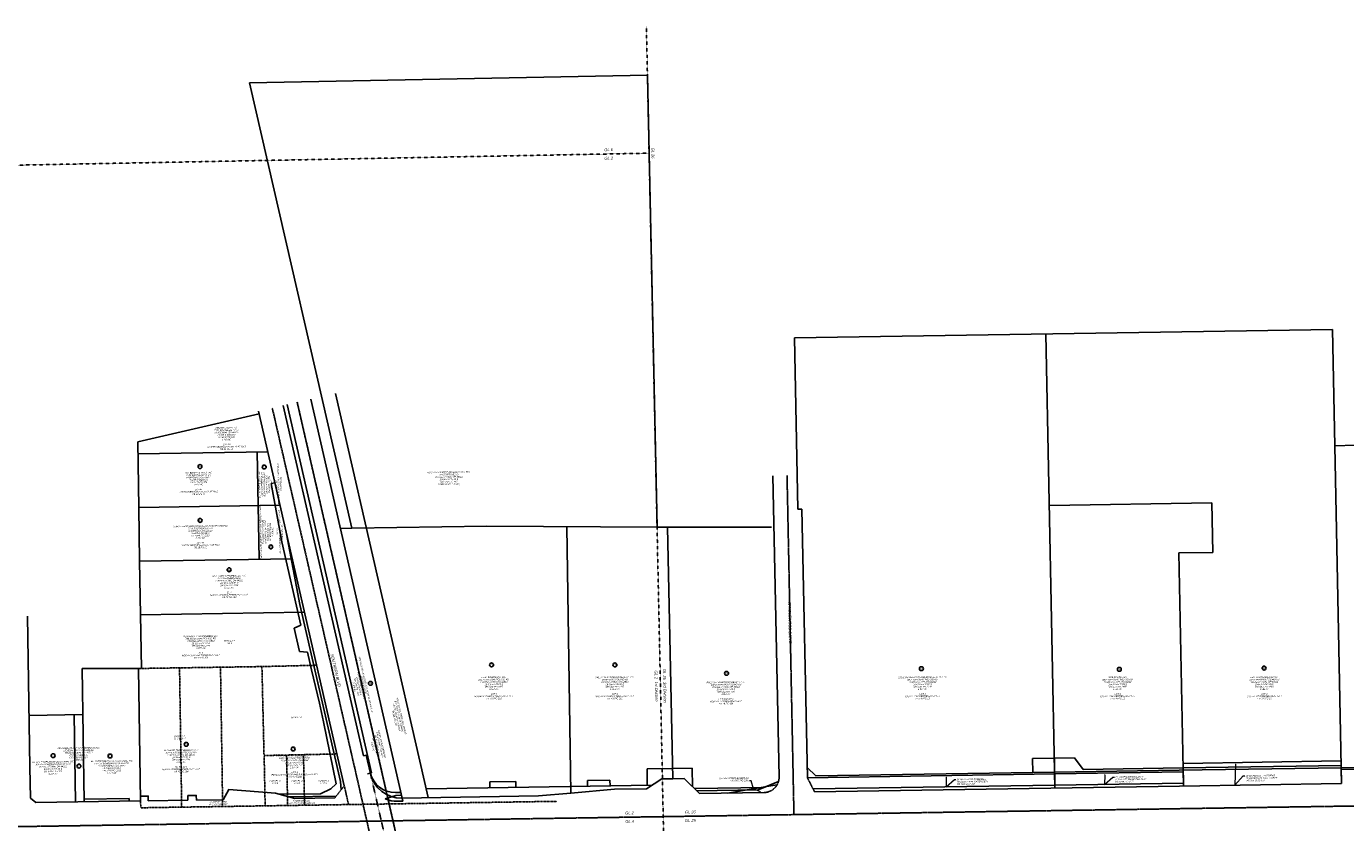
# Model space of a CAD drawing. Header units: feet. Extents: x 2474992 to 2485969, y 497486 to 501476.
# Tile 4 of 10: x 2477151 to 2479485, y 500067 to 501476. Entities that reach past the tile are written whole.
import ezdxf
from ezdxf import colors
from ezdxf.entities.mleader import LeaderData, LeaderLine
from ezdxf.math import Vec2, Vec3

# ---------------------------------------------------------------- set-up
doc = ezdxf.new("R2010")
doc.units = ezdxf.units.FT
doc.header["$MEASUREMENT"] = 0
for name, pattern in [('CL', [2, 0.3, -0.15, 1.4, -0.15]), ('DASHED2', [0.375, 0.25, -0.125]), ('OhDOT_USTN2', [0.11, 0.069, -0.041]), ('OhDOT_USTN3', [0.22, 0.165, -0.055]), ('rr', [0])]:
    doc.linetypes.add(name, pattern=pattern)
for name, color, linetype in [('DV_X_Lot_Line', 2, 'OhDOT_USTN3'), ('DV_X_Property_Line', 7, 'Continuous'), ('DV_X_Section_VMS_Line', 6, 'OhDOT_USTN2'), ('DV_X_Text', 7, 'Continuous'), ('RD_X_RR_1', 6, 'rr'), ('RD_X_Text', 7, 'Continuous'), ('RW_P_Esmt_SH', 203, 'esmtshpr'), ('RW_P_Esmt_TMP', 203, 'esmtmppr'), ('RW_P_Fee_RW', 203, 'rowpr'), ('RW_X_CL', 6, 'CL'), ('RW_X_Esmt_RR', 6, 'esmtrrex'), ('RW_X_Esmt_SW', 6, 'esmtswex'), ('RW_X_Esmt_U', 6, 'esmtuex'), ('RW_X_Fee_RW', 6, 'rowex'), ('RW_X_Text', 7, 'Continuous')]:
    doc.layers.add(name, color=color, linetype=linetype)
doc.styles.add('Slanted-Normal LS 0.50', font='ariali.ttf', dxfattribs={"height": 0.14})
doc.styles.add('Standard-Linetype-Ex', font='font30.shx')
doc.styles.add('Standard-Linetype-Pr', font='font31.shx')
doc.linetypes.add('esmtmppr', pattern='A,1,-0.2,["TMP",Standard-Linetype-Pr,S=0.14,R=0,X=-0.1,Y=-0.05],-0.375', length=1.575)
doc.linetypes.add('esmtrrex', pattern='A,0.2,-0.1,0.2,-0.1,0.2,-0.1,0.2,-0.1,["Ex RR",Standard-Linetype-Ex,S=0.14,R=0,X=0,Y=-0.05],-0.65', length=1.85)
doc.linetypes.add('esmtshpr', pattern='A,1,-0.2,["SH",Standard-Linetype-Pr,S=0.14,R=0,X=-0.1,Y=-0.05],-0.225', length=1.425)
doc.linetypes.add('esmtswex', pattern='A,0.2,-0.1,0.2,-0.1,0.2,-0.1,0.2,-0.1,["Ex SW",Standard-Linetype-Ex,S=0.14,R=0,X=0,Y=-0.05],-0.65', length=1.85)
doc.linetypes.add('esmtuex', pattern='A,0.2,-0.1,0.2,-0.1,0.2,-0.1,0.2,-0.1,["Ex U",Standard-Linetype-Ex,S=0.14,R=0,X=0,Y=-0.05],-0.525', length=1.725)
doc.linetypes.add('rowex', pattern='A,0.2,-0.1,0.2,-0.1,0.2,-0.1,0.2,-0.1,["Ex R/W",Standard-Linetype-Ex,S=0.14,R=0,X=0,Y=-0.05],-0.8', length=2)
doc.linetypes.add('rowpr', pattern='A,1,-0.2,["R/W",Standard-Linetype-Pr,S=0.14,R=0,X=-0.1,Y=-0.05],-0.375', length=1.575)

# ---------------------------------------------------------------- blocks, each defined once
blk = doc.blocks.new('*U829')
at = {"layer": 'DV_X_Text', "color": 7, "linetype": 'Continuous'}
blk.add_circle((0, 0), 3.46, dxfattribs=at)
at = {"layer": 'DV_X_Text', "color": 7, "linetype": 'Continuous', "insert": (0, 0), "char_height": 2.8, "attachment_point": 5, "rotation": 0.7204, "line_spacing_factor": 0.9, "style": 'Slanted-Normal LS 0.50'}
blk.add_mtext('17', dxfattribs=at)
blk = doc.blocks.new('*U830')
at = {"layer": 'DV_X_Text', "color": 7, "linetype": 'Continuous'}
blk.add_circle((0, 0), 3.46, dxfattribs=at)
at = {"layer": 'DV_X_Text', "color": 7, "linetype": 'Continuous', "insert": (0, 0), "char_height": 2.8, "attachment_point": 5, "rotation": 0.7204, "line_spacing_factor": 0.9, "style": 'Slanted-Normal LS 0.50'}
blk.add_mtext('19', dxfattribs=at)
blk = doc.blocks.new('*U833')
at = {"layer": 'DV_X_Text', "color": 7, "linetype": 'Continuous'}
blk.add_circle((0, 0), 3.46, dxfattribs=at)
at = {"layer": 'DV_X_Text', "color": 7, "linetype": 'Continuous', "insert": (0, 0), "char_height": 2.8, "attachment_point": 5, "rotation": 0.7204, "line_spacing_factor": 0.9, "style": 'Slanted-Normal LS 0.50'}
blk.add_mtext('21', dxfattribs=at)
blk = doc.blocks.new('*U834')
at = {"layer": 'DV_X_Text', "color": 7, "linetype": 'Continuous'}
blk.add_circle((0, 0), 3.46, dxfattribs=at)
at = {"layer": 'DV_X_Text', "color": 7, "linetype": 'Continuous', "insert": (0, 0), "char_height": 2.8, "attachment_point": 5, "rotation": 0.7204, "line_spacing_factor": 0.9, "style": 'Slanted-Normal LS 0.50'}
blk.add_mtext('23', dxfattribs=at)
blk = doc.blocks.new('*U835')
at = {"layer": 'DV_X_Text', "color": 7, "linetype": 'Continuous'}
blk.add_circle((0, 0), 3.46, dxfattribs=at)
at = {"layer": 'DV_X_Text', "color": 7, "linetype": 'Continuous', "insert": (0, 0), "char_height": 2.8, "attachment_point": 5, "rotation": 0.7204, "line_spacing_factor": 0.9, "style": 'Slanted-Normal LS 0.50'}
blk.add_mtext('25', dxfattribs=at)
blk = doc.blocks.new('*U837')
at = {"layer": 'DV_X_Text', "color": 7, "linetype": 'Continuous'}
blk.add_circle((0, 0), 3.46, dxfattribs=at)
at = {"layer": 'DV_X_Text', "color": 7, "linetype": 'Continuous', "insert": (0, 0), "char_height": 2.8, "attachment_point": 5, "rotation": 0.7204, "line_spacing_factor": 0.9, "style": 'Slanted-Normal LS 0.50'}
blk.add_mtext('27', dxfattribs=at)
blk = doc.blocks.new('*U839')
at = {"layer": 'DV_X_Text', "color": 7, "linetype": 'Continuous'}
blk.add_circle((0, 0), 3.46, dxfattribs=at)
at = {"layer": 'DV_X_Text', "color": 7, "linetype": 'Continuous', "insert": (0, 0), "char_height": 2.8, "attachment_point": 5, "rotation": 0.7204, "line_spacing_factor": 0.9, "style": 'Slanted-Normal LS 0.50'}
blk.add_mtext('29', dxfattribs=at)
blk = doc.blocks.new('*U841')
at = {"layer": 'DV_X_Text', "color": 7, "linetype": 'Continuous'}
blk.add_circle((0, 0), 3.46, dxfattribs=at)
at = {"layer": 'DV_X_Text', "color": 7, "linetype": 'Continuous', "insert": (0, 0), "char_height": 2.8, "attachment_point": 5, "rotation": 0.7204, "line_spacing_factor": 0.9, "style": 'Slanted-Normal LS 0.50'}
blk.add_mtext('31', dxfattribs=at)
blk = doc.blocks.new('*U897')
at = {"layer": 'DV_X_Text', "color": 7, "linetype": 'Continuous'}
blk.add_circle((0, 0), 3.46, dxfattribs=at)
at = {"layer": 'DV_X_Text', "color": 7, "linetype": 'Continuous', "insert": (0, 0), "char_height": 2.8, "attachment_point": 5, "rotation": 0.7204, "line_spacing_factor": 0.9, "style": 'Slanted-Normal LS 0.50'}
blk.add_mtext('82', dxfattribs=at)
blk = doc.blocks.new('*U898')
at = {"layer": 'DV_X_Text', "color": 7, "linetype": 'Continuous'}
blk.add_circle((0, 0), 3.46, dxfattribs=at)
at = {"layer": 'DV_X_Text', "color": 7, "linetype": 'Continuous', "insert": (0, 0), "char_height": 2.8, "attachment_point": 5, "rotation": 0.7204, "line_spacing_factor": 0.9, "style": 'Slanted-Normal LS 0.50'}
blk.add_mtext('83', dxfattribs=at)
blk = doc.blocks.new('*U899')
at = {"layer": 'DV_X_Text', "color": 7, "linetype": 'Continuous'}
blk.add_circle((0, 0), 3.46, dxfattribs=at)
at = {"layer": 'DV_X_Text', "color": 7, "linetype": 'Continuous', "insert": (0, 0), "char_height": 2.8, "attachment_point": 5, "rotation": 0.7204, "line_spacing_factor": 0.9, "style": 'Slanted-Normal LS 0.50'}
blk.add_mtext('84', dxfattribs=at)
blk = doc.blocks.new('*U896')
at = {"layer": 'DV_X_Text', "color": 7, "linetype": 'Continuous'}
blk.add_circle((0, 0), 3.46, dxfattribs=at)
at = {"layer": 'DV_X_Text', "color": 7, "linetype": 'Continuous', "insert": (0, 0), "char_height": 2.8, "attachment_point": 5, "rotation": 0.7204, "line_spacing_factor": 0.9, "style": 'Slanted-Normal LS 0.50'}
blk.add_mtext('85', dxfattribs=at)

msp = doc.modelspace()

# ---------------------------------------------------------------- linework, layer by layer
at = {"layer": 'DV_X_Lot_Line'}
for p, q in [((2477349.1, 500339.7), (2477567.4, 500343.1)), ((2477425.4, 500094.4), (2477421.6, 500340.9)), ((2477497.7, 500105.5), (2477494.1, 500342)), ((2477664.3, 500345.4), (2477567.4, 500343.1)), ((2477567.4, 500343.1), (2477571.1, 500185.7)), ((2477571.1, 500185.7), (2477700.2, 500188.5)), ((2477573.1, 500096.7), (2477571.3, 500185.4)), ((2477642.8, 500097.8), (2477640.9, 500187.2)), ((2477713.1, 500132.1), (2477720.7, 500099)), ((2477352.9, 500093.3), (2477352.7, 500105.3)), ((2477352.9, 500093.3), (2477720.7, 500099)), ((2477497.9, 500095.6), (2477497.7, 500105.5)), ((2477720.7, 500099), (2478088.5, 500104.7))]:
    msp.add_line(p, q, dxfattribs=at)
at = {"layer": 'DV_X_Lot_Line', "color": 2}
msp.add_line((2477612.9, 500097.3), (2477611.1, 500186.5), dxfattribs=at)
at = {"layer": 'DV_X_Lot_Line', "ltscale": 0.05}
for p, q in [((2477778.4, 500070.9), (2477752, 500186.3)), ((2477800.1, 499976.4), (2477778.7, 500069.9))]:
    msp.add_line(p, q, dxfattribs=at)
at = {"layer": 'DV_X_Property_Line'}
for p, q in [((2477545.3, 501375.9), (2478249.6, 501389.2)), ((2478249.6, 501389.2), (2478266.6, 500589.5)), ((2477726.3, 500587.9), (2477545.3, 501375.9)), ((2478509.6, 500924.6), (2479461.8, 500939.3)), ((2479465.9, 500733.7), (2479461.8, 500939.3)), ((2478970.7, 500128.3), (2478954.8, 500931.5)), ((2477347.6, 500740.8), (2477562.3, 500790.3)), ((2477349.4, 500624.7), (2477347.6, 500740.8)), ((2479465.9, 500733.7), (2479872.2, 500747.7)), ((2479477.7, 500136.1), (2479465.9, 500733.7)), ((2477347.9, 500719.7), (2477577.7, 500723.1)), ((2477560.8, 500627.9), (2477558.9, 500722.9)), ((2477349.4, 500624.7), (2477599.4, 500628.5)), ((2477351, 500529.7), (2477349.4, 500624.7)), ((2477562.6, 500532.9), (2477560.8, 500627.9)), ((2478960.8, 500628.2), (2479248.2, 500632.6)), ((2479250, 500545.1), (2479248.2, 500632.6)), ((2477965.1, 500591.6), (2477726.3, 500587.9)), ((2478266.6, 500589.5), (2477965.1, 500591.6)), ((2478114.2, 500119.3), (2478106.9, 500590.6)), ((2478266.6, 500589.5), (2478469, 500589.8)), ((2478294.2, 500144.7), (2478285, 500589.5)), ((2477706.2, 500587.6), (2477726.3, 500587.9)), ((2479190, 500544.2), (2479250, 500545.1)), ((2479198.1, 500131.8), (2479190, 500544.2)), ((2477351, 500529.7), (2477621.1, 500533.8)), ((2477352.5, 500434.7), (2477351, 500529.7)), ((2477352.5, 500434.7), (2477642.8, 500439.2)), ((2477354, 500339.7), (2477352.5, 500434.7)), ((2477249.1, 500339.7), (2477354, 500339.7)), ((2477252.7, 500103.8), (2477249.1, 500339.7)), ((2477349.1, 500339.7), (2477352.7, 500105.3)), ((2477155.3, 500256.8), (2477250.3, 500258.2)), ((2477237.7, 500103.5), (2477235.3, 500258))]:
    msp.add_line(p, q, dxfattribs=at)
at = {"layer": 'DV_X_Section_VMS_Line'}
for p, q in [((2478314.3, 498348.7), (2478247.7, 501475.6)), ((2478252.7, 501251.3), (2476957.1, 501226.8))]:
    msp.add_line(p, q, dxfattribs=at)
at = {"layer": 'RD_X_RR_1'}
msp.add_line((2477993.6, 499222.2), (2477629.8, 500810.6), dxfattribs=at)
at = {"layer": 'RW_P_Esmt_SH'}
msp.add_line((2477803.7, 500120.3), (2477813.2, 500120.4), dxfattribs=at)
msp.add_arc((2477803, 500165.3), 45, 192.9007, 270.8816, dxfattribs=at)
at = {"layer": 'RW_P_Esmt_TMP'}
for p, q in [((2477583.5, 500666.7), (2477590.3, 500668.3)), ((2477602.8, 500563.5), (2477583.5, 500666.7)), ((2477636.5, 500416.3), (2477602.8, 500563.5)), ((2477624.2, 500411.2), (2477636.5, 500416.3)), ((2477633.6, 500370), (2477624.2, 500411.2)), ((2477648.1, 500368.8), (2477633.6, 500370)), ((2478931.2, 500180.7), (2478969.6, 500181.3)), ((2478931.2, 500180.7), (2478931.6, 500155.7)), ((2478969.6, 500181.3), (2479005.1, 500181.8)), ((2478969.6, 500181.3), (2478970.1, 500156.3)), ((2479005.1, 500181.8), (2479020.4, 500161)), ((2478248.8, 500162.1), (2478293.8, 500162.8)), ((2478248.8, 500162.1), (2478249.2, 500133.1)), ((2478293.8, 500162.8), (2478328.8, 500163.4)), ((2478328.8, 500163.4), (2478329.3, 500130.6)), ((2479020.4, 500161), (2479197.5, 500163.8)), ((2479197.5, 500163.8), (2479477.1, 500168.1)), ((2479477.1, 500168.1), (2479477.2, 500164.1)), ((2477670.8, 500118.2), (2477689.6, 500126.7)), ((2477689.6, 500126.7), (2477698.5, 500135.5)), ((2477970.4, 500138.9), (2478016.4, 500139.6)), ((2477970.6, 500128.9), (2477970.4, 500138.9)), ((2478016.6, 500129.6), (2478016.4, 500139.6)), ((2478143.3, 500141.5), (2478183.3, 500142.1)), ((2478143.5, 500131.5), (2478143.3, 500141.5)), ((2478183.5, 500132.1), (2478183.3, 500142.1)), ((2478332.6, 500127.4), (2478455.9, 500129.3)), ((2477252.6, 500108.8), (2477332.6, 500110)), ((2477252.7, 500103.8), (2477252.6, 500108.8)), ((2477332.6, 500110), (2477332.7, 500105)), ((2477598.8, 500117.1), (2477670.8, 500118.2))]:
    msp.add_line(p, q, dxfattribs=at)
at = {"layer": 'RW_P_Esmt_TMP', "flags": 128}
msp.add_lwpolyline([(2477698.5, 500135.5), (2477676.1, 500245.3), (2477669.1, 500278.2), (2477655.1, 500337.4), (2477648.1, 500368.8)], dxfattribs=at)
at = {"layer": 'RW_P_Esmt_TMP'}
msp.add_point((2478666.6, 500083.6), dxfattribs=at)
at = {"layer": 'RW_P_Fee_RW'}
for p, q in [((2477634.6, 500452.7), (2477611, 500578)), ((2477706.2, 500139.7), (2477634.6, 500452.7)), ((2479477.2, 500164.1), (2479779, 500168.7)), ((2478532.1, 500164.5), (2478547.4, 500149.7)), ((2478547.4, 500149.7), (2478970.1, 500156.3)), ((2478970.1, 500156.3), (2479190.5, 500159.7)), ((2478970.7, 500128.3), (2478970.1, 500156.3)), ((2479190.5, 500159.7), (2479477.2, 500164.1)), ((2479197.6, 500159.8), (2479197.5, 500163.8)), ((2479198.1, 500131.8), (2479197.6, 500159.8)), ((2477706.2, 500139.7), (2477707.4, 500124.8)), ((2477857.9, 500127.1), (2478257.6, 500133.3)), ((2478336.7, 500123.5), (2478445.6, 500125.2)), ((2478445.6, 500125.2), (2478481.3, 500139.5)), ((2477615.4, 500112.4), (2477698.6, 500113.7))]:
    msp.add_line(p, q, dxfattribs=at)
at = {"layer": 'RW_X_CL'}
for p, q in [((2477949.5, 499212.1), (2477585.7, 500800.5)), ((2477993.6, 499222.2), (2477629.8, 500810.6)), ((2478508.8, 500081.1), (2478496.6, 500681)), ((2479191.5, 500091.7), (2480286.7, 500108.5)), ((2477753.1, 500069.5), (2478491.6, 500080.9)), ((2478491.6, 500080.9), (2479191.5, 500091.7)), ((2475659.6, 500037.1), (2477753.1, 500069.5))]:
    msp.add_line(p, q, dxfattribs=at)
at = {"layer": 'RW_X_Esmt_RR'}
msp.add_line((2477653.9, 500816.2), (2477815.5, 500110.5), dxfattribs=at)
at = {"layer": 'RW_X_Esmt_SW'}
for p, q in [((2477612, 500806.6), (2477761.2, 500154.9)), ((2477754.4, 500153.3), (2477761.2, 500154.9)), ((2478391, 500119.3), (2478478.8, 500133.7)), ((2477785.5, 500109.2), (2477804.4, 500115.3)), ((2477804.4, 500115.3), (2477814.4, 500115.4)), ((2477806.7, 500104.8), (2477816.8, 500105)), ((2477815.5, 500110.5), (2477816.8, 500105))]:
    msp.add_line(p, q, dxfattribs=at)
msp.add_arc((2477805.9, 500154.8), 50, 245.8635, 270.884, dxfattribs=at)
at = {"layer": 'RW_X_Esmt_U'}
for p, q in [((2479197.3, 500171.8), (2479477, 500176.1)), ((2479198.1, 500131.8), (2479197.3, 500171.8)), ((2479477.2, 500161.1), (2479477, 500176.1)), ((2478532.5, 500146.5), (2478970.2, 500153.3)), ((2478970.2, 500153.3), (2479197.6, 500156.8)), ((2478970.6, 500133.3), (2478970.2, 500153.3)), ((2478542.7, 500126.7), (2478970.6, 500133.3)), ((2478970.6, 500133.3), (2479198.1, 500136.8))]:
    msp.add_line(p, q, dxfattribs=at)
at = {"layer": 'RW_X_Fee_RW'}
for p, q in [((2478515.8, 500621.3), (2478509.6, 500924.6)), ((2477697.8, 500826.2), (2477861.5, 500111.2)), ((2477605.2, 500805), (2477747.1, 500185.2)), ((2477561.3, 500795), (2477713.1, 500132.1)), ((2478482.5, 500147.9), (2478471.6, 500680.5)), ((2478515.8, 500621.3), (2478522.8, 500621.4)), ((2478532.5, 500146.5), (2478522.8, 500621.4)), ((2477152.6, 500432.2), (2477156.7, 500165.3)), ((2477752, 500186.3), (2477747.1, 500185.2)), ((2477752, 500186.3), (2477759.4, 500153.9)), ((2479477.2, 500161.1), (2480220.1, 500172.5)), ((2477156.7, 500165.3), (2477157.6, 500110.3)), ((2479477.7, 500136.1), (2479477.2, 500161.1)), ((2477157.6, 500110.3), (2477167.3, 500102.4)), ((2477167.3, 500102.4), (2477352.7, 500105.3)), ((2477352.7, 500105.3), (2477352.6, 500113.7)), ((2477366.3, 500105.5), (2477436.4, 500106.6)), ((2477451.4, 500106.8), (2477498.6, 500107.6)), ((2477625.4, 500109.5), (2477696.2, 500110.6))]:
    msp.add_line(p, q, dxfattribs=at)
at = {"layer": 'RW_X_Fee_RW', "linetype": 'DASHED2'}
for p, q in [((2478532.5, 500146.5), (2478545.3, 500121.7)), ((2477696.2, 500110.6), (2477713.1, 500132.1))]:
    msp.add_line(p, q, dxfattribs=at)
at = {"layer": 'RW_X_Fee_RW', "flags": 128}
for points in [[(2477498.6, 500107.6), (2477508.6, 500125.4), (2477591.4, 500119.2), (2477625.4, 500109.5)], [(2477814.9, 500110.5), (2478056.6, 500114.2), (2478114.2, 500119.3), (2478191.5, 500126.2), (2478248, 500127.1)], [(2478248, 500127.1), (2478274.9, 500144.4), (2478294.2, 500144.7), (2478314.4, 500145), (2478341.8, 500118.6), (2478455.9, 500120.3)], [(2478545.3, 500121.7), (2479190.9, 500131.7), (2479477.7, 500136.1)], [(2477352.6, 500113.7), (2477366.2, 500113.9), (2477366.3, 500105.5)], [(2477436.4, 500106.6), (2477436.3, 500115), (2477451.3, 500115.2), (2477451.4, 500106.8)]]:
    msp.add_lwpolyline(points, dxfattribs=at)
at = {"layer": 'RW_X_Fee_RW'}
msp.add_arc((2477814, 500166.4), 56, 192.9007, 270.8816, dxfattribs=at)
at = {"layer": 'RW_X_Fee_RW', "linetype": 'DASHED2', "extrusion": (0, 0, -1)}
msp.add_arc((-2478455.5, 500147.3), 27, 178.8285, 269.1184, dxfattribs=at)

# ---------------------------------------------------------------- block references
at = {"layer": 'DV_X_Text', "color": 7, "linetype": 'Continuous'}
for name, p in [('*U899', (2477457.8, 500696.9)), ('*U899', (2477571.5, 500696.2)), ('*U898', (2477457.9, 500601.7)), ('*U898', (2477583.1, 500554.8)), ('*U897', (2477509.3, 500514.3)), ('*U833', (2477973.7, 500346)), ('*U834', (2478192, 500346)), ('*U835', (2478389.6, 500331.2)), ('*U837', (2478734.3, 500339.4)), ('*U839', (2479084.5, 500338.2)), ('*U841', (2479340.7, 500340.4)), ('*U896', (2477759.3, 500313.4)), ('*U830', (2477433.4, 500205.5)), ('*U830', (2477622.7, 500197.3)), ('*U829', (2477197.8, 500185.5)), ('*U829', (2477243.6, 500167)), ('*U829', (2477298.6, 500184.9))]:
    msp.add_blockref(name, p, dxfattribs=at)

# ---------------------------------------------------------------- texts
at = {"layer": 'DV_X_Text', "char_height": 5, "attachment_point": 5, "line_spacing_factor": 0.9, "style": 'Slanted-Normal LS 0.50'}
for s, insert, rotation in [('GL 6\\P\\PGL 2', (2478180.9, 501249.9), 0.884), ('GL 26', (2478259.3, 501251.6), 271.184), ('GL 26  3rd Division\\P\\PGL 2  1st Division', (2478272.8, 500308.9), 271.184), ('GL 2\\P\\PGL 4', (2478218, 500076.6), 0.884), ('GL 26\\P\\PGL 25', (2478325.5, 500078.3), 0.884)]:
    msp.add_mtext(s, dxfattribs=dict(at, insert=insert, rotation=rotation))
at = {"layer": 'DV_X_Text', "color": 7, "linetype": 'Continuous', "char_height": 2.8, "attachment_point": 2, "line_spacing_factor": 0.9, "style": 'Slanted-Normal LS 0.50'}
for s, insert, rotation in [('MELINDA GERVELIS\\P7172 SOUTHERN BLVD\\PBOARDMAN, OH 44512\\P29-005-0-033.00-0\\POR 6170 PG 936\\P0.258 AC\\P\\PLOT-39\\PNORTH NEWTON FARMS PLAT No.3\\PPB 21 PG 35', (2477504.4, 500767), 0.7204), ('O.T. BEIGHT & SONS, INC\\P7108 SOUTHERN BLVD\\PBOARDMAN, OH 44512\\P29-005-0-032.00-0\\POR 6149 PG 371\\P0.462 AC\\P\\PLOT-41\\PNORTH NEWTON FARMS PLAT No.2\\PPB 19 PG 71', (2477455.1, 500687.4), 0.7204), ('O.T. BEIGHT & SONS, INC\\P7108 SOUTHERN BLVD\\PBOARDMAN, OH 44512\\P29-005-0-031.00-0\\POR 6149 PG 371\\P0.055 AC\\P\\PLOT-10\\PPETERS-McBRIDE AND R.P. SMITH PLAT\\PPB 20 PG 236', (2477561.7, 500665.2), 91.0913), ('\\pt47.6;HD DEVELOPMENT OF MARYLAND, INC.\\PSOUTHERN BLVD\\PYOUNGSTOWN, OH 44512\\P29-005-0-271.00-0\\POR 4255 PG 142\\P0.980 AC (11.426 AC)', (2477898.2, 500688.4), 0.7204), ('THINH HOANG AND PHUONG MAI NGUYEN-HOANG\\P7116 SOUTHERN BLVD\\PBOARDMAN, OH 44512\\P29-005-0-029.00-0\\POR 6553 PG 1098\\P0.104 AC\\P\\PLOT-9\\PPETERS-McBRIDE AND R.P. SMITH PLAT\\PPB 20 PG 236', (2477563.8, 500580.9), 91.0913), ('THINH HOANG AND PHUONG MAI NGUYEN-HOANG\\P7116 SOUTHERN BLVD\\PBOARDMAN, OH 44512\\P29-005-0-030.00-0\\POR 5948 PG 2183\\P0.462 AC\\P\\PLOT 43\\PNORTH NEWTON FARMS PLAT No.2\\PPB 19 PG 71', (2477458.1, 500593), 0.7204), ('HALL FAMILY PROPERTIES, LLC\\P7124 SOUTHERN BLVD\\PYOUNGSTOWN, OH 44512\\P29-005-0-028.01-0\\POR 6553 PG 1098\\P0.617 AC\\P\\PSL-7\\PNORTH NEWTON FARMS PLAT No.1\\PPB 23 PG 109', (2477509.1, 500505), 0.7204), ('PLANNING TEAM MEMBERS LLC\\P134 BOARDMAN POLAND RD\\PYOUNGSTOWN, OH 44512\\P29-005-0-022.01-0\\POR 6370 PG 2224\\P2.377 AC\\P\\PSL-6\\PNORTH NEWTON FARMS PLAT No.1\\PPB 15 PG 104', (2477459, 500398.1), 0.7204), ('PARCEL-2\\PSL-6', (2477510.2, 500390.2), 0.7204), ('YOUNGSTOWN AND SOUTHEASTERN RAILROAD, LLC\\PSOUTHERN BLVD\\PYOUNGSTOWN, OH 44512\\P29-002-0-504.00-0\\POR 6438 PG 1728\\P8.130 AC', (2477752.6, 500311.8), 283.1971), ('OHIO BOARDMAN, LLC\\P238 BOARDMAN POLAND RD\\PYOUNGSTOWN, OH 44512\\P29-005-0-275.00-0\\POR 6068 PG 1697\\P3.584 AC\\P\\PLOT 1\\PNAVARRO FAMILY TRUST PLAT No.1\\PPB 123 PG 216', (2477977.5, 500325.7), 0.7204), ('PRESTON BOARDMAN REALTY, LLC\\P BOARDMAN POLAND RD\\PYOUNGSTOWN, OH 44512\\P29-006-0-276.00-0\\POR 6027 PG 1415\\P1.901 AC\\P\\PLOT 2\\PNAVARRO FAMILY TRUST PLAT No.1\\PPB 123 PG 216', (2478191.5, 500325.7), 0.7204), ('PRESTON BOARDMAN REALTY, LLC\\P 260 BOARDMAN POLAND RD\\PYOUNGSTOWN, OH 44512\\P29-006-0-017.00-0\\POR 5320 PG 405\\P1.956 AC\\P\\PLOT 1 & LOT 2\\PROBERT L CONKLINPLAT No.1\\PPB 76 PG 134', (2478388.3, 500316.8), 0.7204), ('300 BOARDMAN POLAND ROAD REALTY, LLC\\P300 BOARDMAN POLAND RD\\PYOUNGSTOWN, OH 44512\\P29-006-0-042.02-0\\POR 6501 PG 2148\\P8.097 AC\\P\\PLOT 1 \\PCASTLE PROPERTIES PLAT No.1\\PPB 104 PG 13', (2478736.1, 500325.7), 0.7204), ('8525 SOUTH, LLC\\P320 BOARDMAN POLAND RD\\PYOUNGSTOWN, OH 44512\\P29-006-0-042.05-0\\POR 6275 PG 2465\\P2.732 AC\\P\\PLOT 4\\PCASTLE PROPERTIES PLAT No.1\\PPB 104 PG 13', (2479081.2, 500325.7), 0.7204), ('FPG BOARDMAN LIMITED\\P340 BOARDMAN POLAND RD\\PYOUNGSTOWN, OH 44512\\P29-006-0-042.03-0\\POR 6207 PG 1668\\P6.594 AC\\P\\PLOT 2\\PCASTLE PROPERTIES PLAT No.1\\PPB 104 PG 13', (2479340.9, 500325.7), 0.7204), ('VACATED SOUTHERN BOULEVARD\\PBY COUNTY COMMISSIONERS \\PRESOLUTION No.17-05-020\\PPB 133, PG 160', (2477815.5, 500255.7), 283.1971), ('PARCEL-3', (2477628.5, 500254.7), 0.7204), ('PARCEL-1\\PSL-3 & SL-4', (2477421.7, 500221.6), 0.7204), ('EVERFLOW EASTERN, INC\\PPIPELINE RIGHT OF WAY\\POIL AND GAS LEASE\\POR 3784 PG 148\\P8.130 AC', (2477781.1, 500205.7), 283.1971), ('MK INVESTMENTS OF BOARDMAN, INC\\P106 BOARDMAN POLAND RD\\PYOUNGSTOWN, OH 44512\\P29-005-0-018.00-0\\POR 5768 PG 1912\\P0.050 AC', (2477242.8, 500200.5), 0.7204), ('PLANNING TEAM MEMBERS LLC\\P134 BOARDMAN POLAND RD\\PYOUNGSTOWN, OH 44512\\P29-005-0-022.01-0\\POR 6370 PG 2224\\P2.377 AC\\P\\PSL-3 & SL-4\\PNORTH NEWTON FARMS PLAT No.1\\PPB 15 PG 104', (2477424.2, 500196.6), 0.7204), ('MK INVESTMENTS OF BOARDMAN, INC\\P104-110 BOARDMAN POLAND RD\\PYOUNGSTOWN, OH 44512\\P29-005-0-017.00-0\\POR 5768 PG 1912\\P0.266 AC', (2477197.5, 500176), 0.7204), ('MK INVESTMENTS OF BOARDMAN, INC\\P112-114 BOARDMAN POLAND RD\\PYOUNGSTOWN, OH 44512\\P29-005-0-019.00-0\\POR 5768 PG 1912\\P0.517 AC', (2477301.5, 500177.3), 0.7204), ('PLANNING TEAM MEMBERS L.L.C.\\P134 BOARDMAN POLAND RD\\PYOUNGSTOWN, OH 44512\\P29-005-0-022.01-0\\POR 6370 PG 2224\\P2.377 AC\\P\\PLOT 1\\PPETERS & McBRIDE AND R.P. SMITH PLAT1\\PPB 20 PG 236', (2477624.9, 500187.1), 0.7204), ('PARCEL-3\\PLOT-3', (2477590.4, 500142.2), 0.7204), ('PARCEL-2\\PLOT-2', (2477629.4, 500142.2), 0.7204), ('PARCEL-1\\PLOT-1', (2477676.4, 500142.2), 0.7204), ('STATE OF OHIO\\PPLC 18 1243 / 737', (2477489.9, 500105.1), 0.7204), ('STATE OF OHIO\\PDB1177 PG 371 (0.040 AC)', (2477637.2, 500107), 0.7204)]:
    msp.add_mtext(s, dxfattribs=dict(at, insert=insert, rotation=rotation))
at = {"layer": 'RD_X_Text', "color": 7, "linetype": 'Continuous', "char_height": 2.8, "attachment_point": 8, "line_spacing_factor": 1.607143, "style": 'Slanted-Normal LS 0.50'}
for s, insert, rotation in [('\\H1.78571x;TANGLEWOOD DRIVE', (2478499.1, 500420.7), 271.1715), ('\\H1.78571x;SOUTHERN BLVD', (2477695.5, 500336), 282.9007)]:
    msp.add_mtext(s, dxfattribs=dict(at, insert=insert, rotation=rotation))

# ---------------------------------------------------------------- leaders
at = {"layer": 'DV_X_Text', "color": 7, "linetype": 'Continuous'}
ml = msp.add_multileader_mtext('Standard', dxfattribs=at)
ml.set_content('STORM SEWER EASEMENT\\POR 6073 PG 2305', color=7, style='Slanted-Normal LS 0.50')
ml.set_leader_properties(color=7, linetype='Continuous', lineweight=0)
ml.build(insert=Vec2(0, 0))
ml.multileader.update_dxf_attribs({"text_right_attachment_type": 3, "dogleg_length": 2.8, "arrow_head_size": 2.8, "scale": 20})
ctx = ml.context
ctx.base_point, ctx.scale, ctx.char_height, ctx.arrow_head_size, ctx.landing_gap_size, ctx.plane_origin, ctx.plane_x_axis, ctx.plane_y_axis = Vec3(2478375.3, 500145.2), 20, 2.8, 2.8, 1.4, Vec3(2478376.8, 500143.7), Vec3(0.999921, 0.012573), Vec3(-0.012573, 0.999921)
ctx.right_attachment, ctx.text_align_type = 3, 2
notes = []
notes.append((ctx, [(0, (1, 1, 0), (2478433.2, 500140.9), (-0.999921, -0.012573), 2.8, [(1, [(2478452, 500120.3), (2478437.3, 500126.9)], 0, [])])]))
ctx.mtext.insert, ctx.mtext.text_direction, ctx.mtext.rotation, ctx.mtext.alignment, ctx.mtext.line_spacing_factor, ctx.mtext.line_spacing_style = Vec3(2478428.9, 500147.3), Vec3(0.999921, 0.012573), 0.012573, 3, 0.9, 2
at = {"layer": 'RW_X_Text'}
ml = msp.add_multileader_mtext('Standard', dxfattribs=at)
ml.set_content("40' WATERLINE EASEMENT\\PYOUNGSTOWN WATER DEPT\\PDOC No. B-06-456", color=256, style='Slanted-Normal LS 0.50')
ml.set_leader_properties(color=7, linetype='Continuous', lineweight=0)
ml.build(insert=Vec2(0, 0))
ml.multileader.update_dxf_attribs({"text_right_attachment_type": 3, "dogleg_length": 2.8, "arrow_head_size": 2.8, "scale": 20})
ctx = ml.context
ctx.base_point, ctx.scale, ctx.char_height, ctx.arrow_head_size, ctx.landing_gap_size, ctx.plane_origin, ctx.plane_x_axis, ctx.plane_y_axis = Vec3(2479306.7, 500149.6), 20, 2.8, 2.8, 1.4, Vec3(2479308.1, 500147.8), Vec3(0.999921, 0.012573), Vec3(-0.012573, 0.999921)
ctx.right_attachment = 3
notes.append((ctx, [(0, (1, 1, 0), (2479303.9, 500149.6), (0.999921, 0.012573), 2.8, [(1, [(2479290.5, 500173.2), (2479288.8, 500133.2)], 0, [])])]))
ctx.mtext.insert, ctx.mtext.text_direction, ctx.mtext.rotation, ctx.mtext.line_spacing_factor, ctx.mtext.line_spacing_style = Vec3(2479308.1, 500151.1), Vec3(0.999921, 0.012573), 0.012573, 0.9, 2
ml = msp.add_multileader_mtext('Standard', dxfattribs=at)
ml.set_content("20' WATERLINE EASEMENT\\PYOUNGSTOWN WATER DEPT\\POR 5296 PG 1890", color=256, style='Slanted-Normal LS 0.50')
ml.set_leader_properties(color=7, linetype='Continuous', lineweight=0)
ml.build(insert=Vec2(0, 0))
ml.multileader.update_dxf_attribs({"text_right_attachment_type": 3, "dogleg_length": 2.8, "arrow_head_size": 2.8, "scale": 20})
ctx = ml.context
ctx.base_point, ctx.scale, ctx.char_height, ctx.arrow_head_size, ctx.landing_gap_size, ctx.plane_origin, ctx.plane_x_axis, ctx.plane_y_axis = Vec3(2478795.5, 500143.3), 20, 2.8, 2.8, 1.4, Vec3(2478796.9, 500141.6), Vec3(0.999921, 0.012573), Vec3(-0.012573, 0.999921)
ctx.right_attachment = 3
notes.append((ctx, [(0, (1, 1, 0), (2478792.7, 500143.3), (0.999921, 0.012573), 2.8, [(1, [(2478778.3, 500150.3), (2478777.9, 500130.3)], 0, [])])]))
ctx.mtext.insert, ctx.mtext.text_direction, ctx.mtext.rotation, ctx.mtext.line_spacing_factor, ctx.mtext.line_spacing_style = Vec3(2478796.8, 500144.8), Vec3(0.999921, 0.012573), 0.012573, 0.9, 2
ml = msp.add_multileader_mtext('Standard', dxfattribs=at)
ml.set_content("20' WATERLINE EASEMENT\\PYOUNGSTOWN WATER DEPT\\POR 5549 PG 1217", color=256, style='Slanted-Normal LS 0.50')
ml.set_leader_properties(color=7, linetype='Continuous', lineweight=0)
ml.build(insert=Vec2(0, 0))
ml.multileader.update_dxf_attribs({"text_right_attachment_type": 3, "dogleg_length": 2.8, "arrow_head_size": 2.8, "scale": 20})
ctx = ml.context
ctx.base_point, ctx.scale, ctx.char_height, ctx.arrow_head_size, ctx.landing_gap_size, ctx.plane_origin, ctx.plane_x_axis, ctx.plane_y_axis = Vec3(2479075.8, 500147.7), 20, 2.8, 2.8, 1.4, Vec3(2479077.3, 500145.9), Vec3(0.999921, 0.012573), Vec3(-0.012573, 0.999921)
ctx.right_attachment = 3
notes.append((ctx, [(0, (1, 1, 0), (2479073, 500147.6), (0.999921, 0.012573), 2.8, [(1, [(2479058.7, 500154.6), (2479058.3, 500134.6)], 0, [])])]))
ctx.mtext.insert, ctx.mtext.text_direction, ctx.mtext.rotation, ctx.mtext.line_spacing_factor, ctx.mtext.line_spacing_style = Vec3(2479077.2, 500149.1), Vec3(0.999921, 0.012573), 0.012573, 0.9, 2
for ctx, leaders in notes:
    for number, flags, end, landing, length, lines in leaders:
        leader = LeaderData()
        leader.index, (leader.has_last_leader_line, leader.has_dogleg_vector, leader.attachment_direction) = number, flags
        leader.last_leader_point, leader.dogleg_vector, leader.dogleg_length = Vec3(end), Vec3(landing), length
        for number, points, colour, breaks in lines:
            line = LeaderLine()
            line.index, line.vertices, line.color, line.breaks = number, Vec3.list(points), colors.encode_raw_color(colour), breaks
            leader.lines.append(line)
        ctx.leaders.append(leader)

doc.saveas('drawing.dxf')
